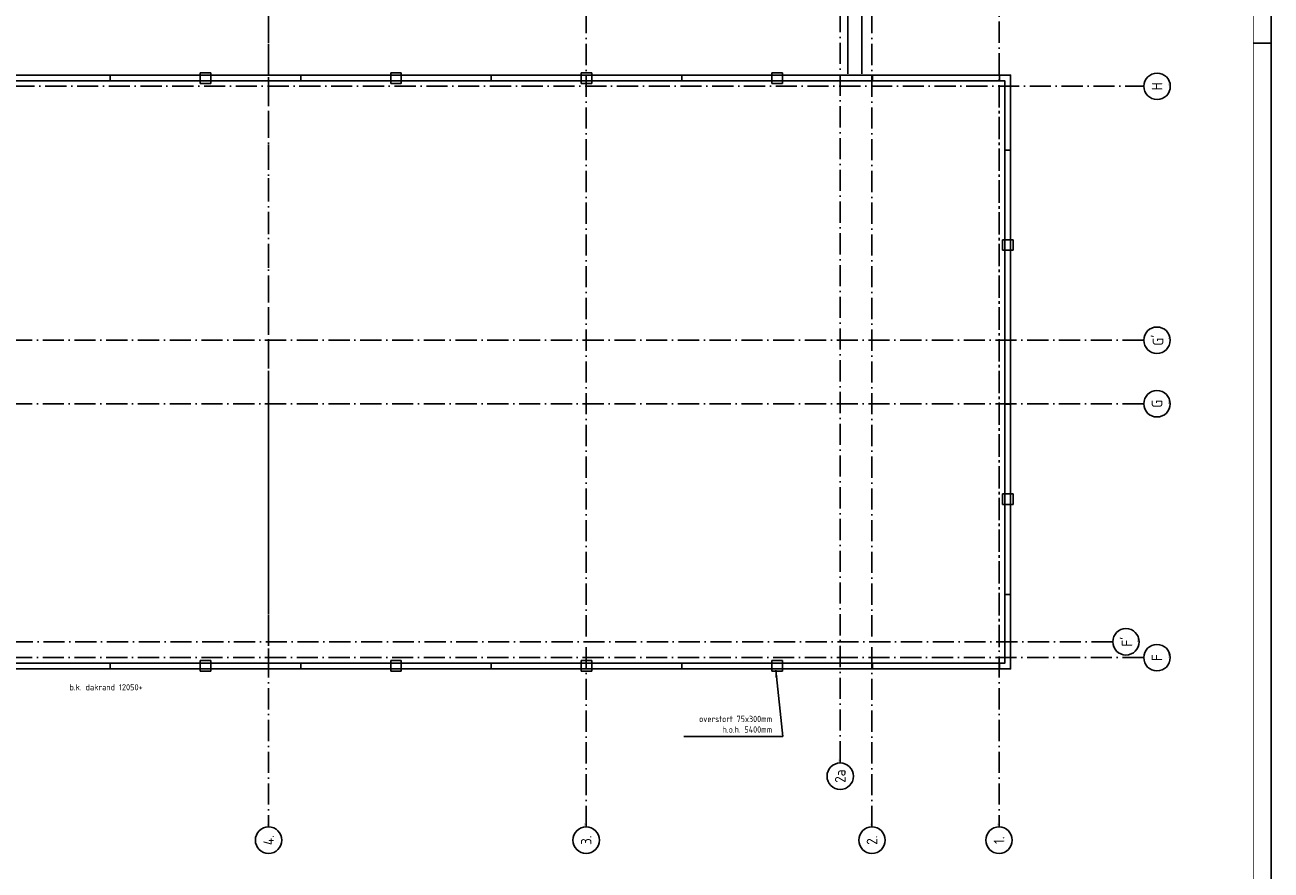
# Model space of a CAD drawing. Header units: millimetres. Extents: x 94282 to 246038, y 190 to 84290.
# Tile 16 of 18: x 210149 to 245465, y 35640 to 59604. Entities that reach past the tile are written whole.
import ezdxf
from ezdxf.enums import TextEntityAlignment as Align

# ---------------------------------------------------------------- set-up
doc = ezdxf.new("R2010")
doc.units = ezdxf.units.MM
doc.header["$LTSCALE"] = 100
doc.linetypes.add('DASHDOT', pattern=[9, 6, -1.5, 0, -1.5])
doc.linetypes.add('HIDDEN', pattern=[9.525, 6.35, -3.175])
doc.layers.get('0').update_dxf_attribs({"linetype": 'CONTINUOUS'})
for name, color, linetype in [('AB$1A---_ATTRIB035', 3, 'CONTINUOUS'), ('AL$1A---_ALGEMEEN', 8, 'CONTINUOUS'), ('AT$1A---_TEKST018', 1, 'CONTINUOUS'), ('LIJN025', 10, 'CONTINUOUS'), ('LIJN050', 90, 'CONTINUOUS'), ('TEKST25', 10, 'CONTINUOUS'), ('TEKST35', 50, 'CONTINUOUS'), ('TEKST50', 90, 'CONTINUOUS')]:
    doc.layers.add(name, color=color, linetype=linetype)
doc.styles.add('ISO', font='ISO.SHX')
doc.styles.add('ROMAND', font='romand')
doc.styles.get("Standard").update_dxf_attribs({"font": 'iso.shx'})
doc.dimstyles.new('018RADI100UIT', dxfattribs={"dimscale": 100, "dimtxt": 1.8, "dimasz": 2, "dimexe": 2, "dimexo": 3, "dimgap": 1, "dimtad": 1, "dimdec": 4, "dimrnd": 1, "dimdsep": 46, "dimtxsty": 'Standard', "dimblk1": 'MSTR3', "dimblk2": 'MSTR3', "dimcen": 3, "dimdle": 1.25, "dimse1": 1, "dimse2": 1, "dimclrd": 7, "dimclre": 1, "dimadec": 0, "dimazin": 0, "dimtfac": 0.75, "dimtdec": 4, "dimtofl": 0, "dimtmove": 1, "dimatfit": 3, "dimfxl": 1, "dimtvp": 1.5, "dimtolj": 1, "dimtzin": 0, "dimarcsym": 0})

# ---------------------------------------------------------------- blocks, each defined once
blk = doc.blocks.new('A0-GE')
at = {"layer": 'LIJN025'}
blk.add_line((1495, 589), (1500, 589), dxfattribs=at)
blk.add_lwpolyline([(1500, 841), (1500, 0), (311, 0), (311, 841)], close=True, dxfattribs=at)
at = {"layer": 'LIJN050', "const_width": 0.2}
blk.add_lwpolyline([(1495, 836), (336, 836), (336, 5), (1495, 5)], close=True, dxfattribs=at)
at = {"layer": 'TEKST25', "style": 'ROMAND', "width": 2.899115}
blk.add_attdef('STATUS', text='', height=2.5, dxfattribs=at).set_placement((1454, 71.5), (1493, 71.5), align=Align.FIT)
at = {"layer": 'TEKST25', "style": 'ISO'}
for tag, p in [('E', (1455.25, 66)), ('NAAM-E', (1466.75, 66)), ('DATUM-E', (1485, 66)), ('D', (1455.25, 61)), ('NAAM-D', (1466.75, 61)), ('DATUM-D', (1485, 61)), ('C', (1455.25, 56)), ('NAAM-C', (1466.75, 56)), ('DATUM-C', (1485, 56)), ('B', (1455.25, 51)), ('NAAM-B', (1466.75, 51)), ('DATUM-B', (1485, 51)), ('A', (1455.25, 46)), ('NAAM-A', (1466.75, 46)), ('DATUM-A', (1485, 46))]:
    blk.add_attdef(tag, text='', height=2.5, dxfattribs=at).set_placement(p, align=Align.CENTER)
for tag, p in [('DATUM', (1332.75, 36.25)), ('SCHAAL', (1368, 36.25)), ('GETEKEND', (1398.25, 36.25)), ('GECONTOL.', (1433, 36.25)), ('FORMAAT', (1463.25, 28.25))]:
    blk.add_attdef(tag, p, '', height=2.5, dxfattribs=at)
at = {"layer": 'TEKST35', "style": 'ISO'}
for tag, p in [('PROJECT', (1334.5, 72.5)), ('PLAATS', (1334.5, 63.5)), ('INSTALLATIE-REGEL1', (1334.5, 52.5)), ('INSTALLATIE-REGEL2', (1334.5, 43.5))]:
    blk.add_attdef(tag, p, '', height=4, dxfattribs=at)
blk.add_attdef('PROJ.NR.', text='', height=4, dxfattribs=at).set_placement((1481, 23), align=Align.CENTER)
at = {"layer": 'TEKST50', "style": 'ISO'}
blk.add_attdef('FILE-NAAM', text='', height=5, dxfattribs=at).set_placement((1473.5, 7.5), align=Align.CENTER)
blk = doc.blocks.new('MSTR3')
at = {"layer": 'AL$1A---_ALGEMEEN', "color": 0, "linetype": 'Continuous'}
for p, q in [((-1, 0), (0, 0)), ((0, 1.5), (0, 0)), ((0, 0), (0, -1.5)), ((0, 0), (1.5, 0))]:
    blk.add_line(p, q, dxfattribs=at)
blk.add_circle((0, 0), 0.3, dxfattribs=at)
blk = doc.blocks.new('1011')
at = {"layer": 'AL$1A---_ALGEMEEN', "color": 0, "linetype": 'Continuous'}
blk.add_circle((-750, 0), 750, dxfattribs=at)
blk.add_attdef('STR-NAAM', text='', height=600, rotation=360, dxfattribs=at).set_placement((-750, 0), align=Align.MIDDLE)
at = {"layer": 'AT$1A---_TEKST018', "linetype": 'Continuous'}
blk.add_text('1011', height=100, dxfattribs=at).set_placement((0, 0))
blk = doc.blocks.new('1010')
at = {"layer": 'AL$1A---_ALGEMEEN', "color": 0, "linetype": 'Continuous'}
blk.add_circle((0, 750), 750, dxfattribs=at)
blk.add_attdef('STR-NAAM', text='', height=600, rotation=360, dxfattribs=at).set_placement((0, 750), align=Align.MIDDLE)
at = {"layer": 'AT$1A---_TEKST018', "linetype": 'Continuous'}
blk.add_text('1010', height=100, dxfattribs=at).set_placement((0, 0))

msp = doc.modelspace()

# ---------------------------------------------------------------- linework, layer by layer
at = {"layer": 'AL$1A---_ALGEMEEN', "color": 1, "linetype": 'DASHDOT'}
for p, q in [((237755, 80401), (237755, 36863)), ((237755, 57863), (237755, 41663))]:
    msp.add_line(p, q, dxfattribs=at)
for points in [[(217055, 80401), (217055, 36863)], [(226055, 36863), (226055, 80401)], [(233255, 38695), (233255, 80401)], [(234155, 36863), (234155, 80401)], [(96412, 57863), (241860, 57863)], [(241855, 50663), (94282, 50663)], [(241855, 48863), (97462, 48863)], [(240976, 42113), (190952, 42113)], [(241855, 41663), (192336, 41663)]]:
    msp.add_lwpolyline(points, dxfattribs=at)
at = {"layer": 'AL$1A---_ALGEMEEN', "linetype": 'Continuous'}
for points in [[(200245, 58213), (200245, 75873), (233865, 75873), (233865, 58213)], [(200635, 58213), (200635, 75483), (233475, 75483), (233475, 58213)], [(193075, 58183), (238085, 58183), (238085, 41343), (193075, 41343)], [(193075, 58018), (237920, 58018), (237920, 41508), (193075, 41508)], [(212565, 58018), (212565, 58173)], [(217965, 58018), (217965, 58173)], [(223365, 58018), (223365, 58173)], [(228765, 58018), (228765, 58173)], [(234165, 58018), (234165, 58173)], [(237765, 58018), (237765, 58173)], [(238075, 56054), (237920, 56054)], [(238075, 48854), (237920, 48854)], [(238075, 43454), (237920, 43454)], [(212565, 41343), (212565, 41508)], [(217965, 41343), (217965, 41508)], [(223365, 41343), (223365, 41508)], [(228765, 41343), (228765, 41508)], [(234165, 41343), (234165, 41508)], [(237765, 41343), (237765, 41508)]]:
    msp.add_lwpolyline(points, dxfattribs=at)
at = {"layer": 'AL$1A---_ALGEMEEN', "linetype": 'HIDDEN'}
msp.add_lwpolyline([(217055, 75263), (217055, 41663)], dxfattribs=at)
for points in [[(215115, 57946), (215115, 58246), (215415, 58246), (215415, 57946)], [(220515, 57946), (220515, 58246), (220815, 58246), (220815, 57946)], [(225915, 57946), (225915, 58246), (226215, 58246), (226215, 57946)], [(231315, 57946), (231315, 58246), (231615, 58246), (231615, 57946)], [(238152, 53213), (237852, 53213), (237852, 53513), (238152, 53513)], [(238152, 46004), (237852, 46004), (237852, 46304), (238152, 46304)], [(215115, 41281), (215115, 41581), (215415, 41581), (215415, 41281)], [(220515, 41281), (220515, 41581), (220815, 41581), (220815, 41281)], [(225915, 41281), (225915, 41581), (226215, 41581), (226215, 41281)], [(231315, 41281), (231315, 41581), (231615, 41581), (231615, 41281)]]:
    msp.add_lwpolyline(points, close=True, dxfattribs=at)

# ---------------------------------------------------------------- block references
at = {"xscale": 100, "yscale": 100, "zscale": 100}
msp.add_blockref('A0-GE', (95465, 190), dxfattribs=at)
at = {"layer": 'AL$1A---_ALGEMEEN', "color": 1, "linetype": 'DASHDOT'}
ref = msp.add_blockref('1010', (242610, 57863), dxfattribs=dict(at, xscale=0.5, yscale=0.5, zscale=0.5, rotation=90))
ref.add_attrib('STR-NAAM', 'H', dxfattribs={"layer": 'AB$1A---_ATTRIB035', "linetype": 'Continuous', "height": 300, "rotation": 90}).set_placement((242235, 57863), align=Align.MIDDLE)
ref = msp.add_blockref('1010', (242607, 50663), dxfattribs=dict(at, xscale=0.5, yscale=0.5, zscale=0.5, rotation=90))
ref.add_attrib('STR-NAAM', "G'", dxfattribs={"layer": 'AB$1A---_ATTRIB035', "linetype": 'Continuous', "height": 300, "rotation": 90}).set_placement((242232, 50663), align=Align.MIDDLE)
ref = msp.add_blockref('1010', (242607, 48863), dxfattribs=dict(at, xscale=0.5, yscale=0.5, zscale=0.5, rotation=90))
ref.add_attrib('STR-NAAM', 'G', dxfattribs={"layer": 'AB$1A---_ATTRIB035', "linetype": 'Continuous', "height": 300, "rotation": 90}).set_placement((242232, 48863), align=Align.MIDDLE)
ref = msp.add_blockref('1010', (241728, 42113), dxfattribs=dict(at, xscale=0.5, yscale=0.5, zscale=0.5, rotation=90))
ref.add_attrib('STR-NAAM', "F'", dxfattribs={"layer": 'AB$1A---_ATTRIB035', "linetype": 'Continuous', "height": 300, "rotation": 90}).set_placement((241353, 42113), align=Align.MIDDLE)
ref = msp.add_blockref('1010', (242607, 41663), dxfattribs=dict(at, xscale=0.5, yscale=0.5, zscale=0.5, rotation=90))
ref.add_attrib('STR-NAAM', 'F', dxfattribs={"layer": 'AB$1A---_ATTRIB035', "linetype": 'Continuous', "height": 300, "rotation": 90}).set_placement((242232, 41663), align=Align.MIDDLE)
ref = msp.add_blockref('1011', (233255, 38677), dxfattribs=dict(at, xscale=0.5, yscale=0.5, zscale=0.5, rotation=90))
ref.add_attrib('STR-NAAM', '2a', dxfattribs={"layer": 'AB$1A---_ATTRIB035', "linetype": 'Continuous', "height": 300, "rotation": 90}).set_placement((233255, 38302), align=Align.MIDDLE)
ref = msp.add_blockref('1011', (217055, 36863), dxfattribs=dict(at, xscale=0.5, yscale=0.5, zscale=0.5, rotation=90))
ref.add_attrib('STR-NAAM', '4.', dxfattribs={"layer": 'AB$1A---_ATTRIB035', "linetype": 'Continuous', "height": 300, "rotation": 90}).set_placement((217055, 36488), align=Align.MIDDLE)
ref = msp.add_blockref('1011', (226055, 36863), dxfattribs=dict(at, xscale=0.5, yscale=0.5, zscale=0.5, rotation=90))
ref.add_attrib('STR-NAAM', '3.', dxfattribs={"layer": 'AB$1A---_ATTRIB035', "linetype": 'Continuous', "height": 300, "rotation": 90}).set_placement((226055, 36488), align=Align.MIDDLE)
ref = msp.add_blockref('1011', (234155, 36863), dxfattribs=dict(at, xscale=0.5, yscale=0.5, zscale=0.5, rotation=90))
ref.add_attrib('STR-NAAM', '2.', dxfattribs={"layer": 'AB$1A---_ATTRIB035', "linetype": 'Continuous', "height": 300, "rotation": 90}).set_placement((234155, 36488), align=Align.MIDDLE)
ref = msp.add_blockref('1011', (237755, 36863), dxfattribs=dict(at, xscale=0.5, yscale=0.5, zscale=0.5, rotation=90))
ref.add_attrib('STR-NAAM', '1.', dxfattribs={"layer": 'AB$1A---_ATTRIB035', "linetype": 'Continuous', "height": 300, "rotation": 90}).set_placement((237755, 36488), align=Align.MIDDLE)

# ---------------------------------------------------------------- texts
at = {"layer": 'AT$1A---_TEKST018', "color": 8, "linetype": 'Continuous'}
for s, insert, char_height, attachment_point in [('b.k. dakrand 12050+', (211410, 40912), 175, 1), ('\\A1;overstort 75x300mm\\Ph.o.h. 5400mm', (231328, 39775), 180, 6)]:
    msp.add_mtext(s, dxfattribs=dict(at, insert=insert, char_height=char_height, attachment_point=attachment_point))

# ---------------------------------------------------------------- leaders
at = {"layer": 'AL$1A---_ALGEMEEN', "linetype": 'Continuous', "annotation_type": 0, "has_hookline": 1, "hookline_direction": 1, "text_width": 2506}
msp.add_leader([(231428, 41305), (231628, 39432), (231428, 39432)], dimstyle='018RADI100UIT', override={"dimtxt": 3, "dimse1": 0, "dimse2": 0, "dimclrd": 0, "dimclre": 0, "dimtix": 1, "dimtofl": 1}, dxfattribs=at)

doc.saveas('drawing.dxf')
